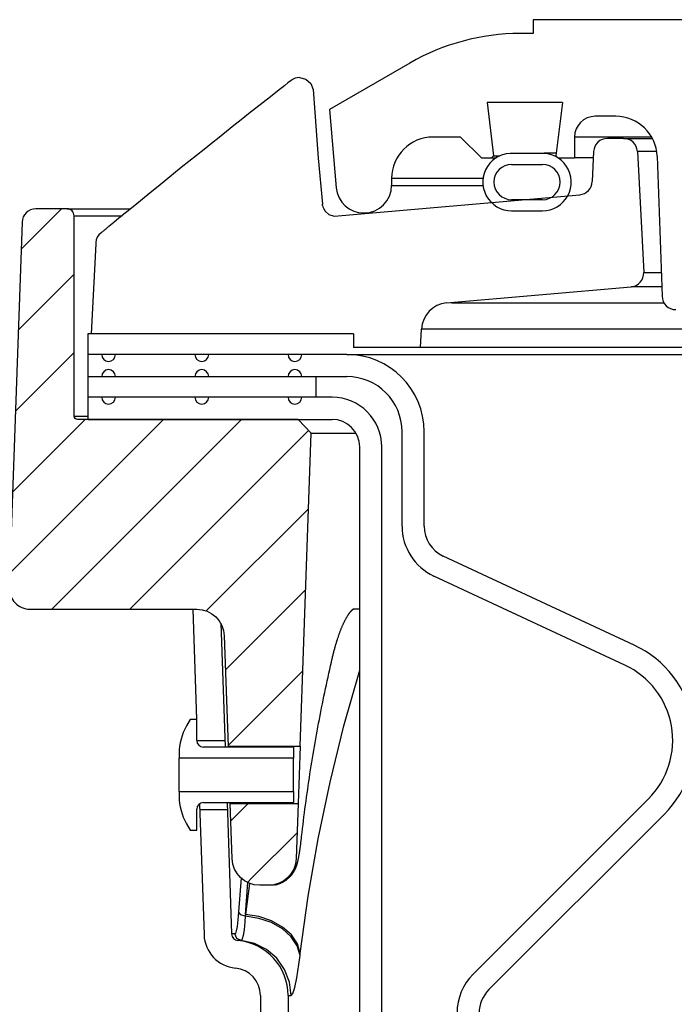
# Model space of a CAD drawing. Extents: x 1529 to 4201, y -422 to 622.
# Tile 234 of 256: x 2142.16 to 2145.12, y 124.48 to 128.93. Entities that reach past the tile are written whole.
import ezdxf

# ---------------------------------------------------------------- set-up
doc = ezdxf.new("R2010")
doc.units = 0
doc.header["$MEASUREMENT"] = 0
doc.layers.add('SPILL-BUCKET', color=1, linetype='CONTINUOUS')
pattern_1 = [(45, (8386.59351, -1173.21427), (-0.176776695, 0.176776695), [])]

msp = doc.modelspace()

# ---------------------------------------------------------------- hatches: boundary and pattern name
at = {"layer": 'SPILL-BUCKET'}
h = msp.add_hatch(dxfattribs=at)
h.set_pattern_fill('ANSI31', scale=2, style=0)
h.set_pattern_definition(pattern_1)
edge = h.paths.add_edge_path()
edge.add_line((2143.42884, 125.64611), (2143.4783, 127.06256))
edge.add_line((2143.4783, 127.06256), (2143.42009, 127.12497))
edge.add_line((2143.42009, 127.12497), (2142.42199, 127.12497))
edge.add_arc((2142.42167, 127.14028), 0.01531, 181.18722, 271.18722, ccw=False)
edge.add_line((2142.40636, 127.13997), (2142.40636, 128.0462))
edge.add_arc((2142.37511, 128.0462), 0.03125, 0, 90)
edge.add_line((2142.37511, 128.07745), (2142.2333, 128.07745))
edge.add_arc((2142.2333, 128.01495), 0.0625, 90, 178.00002)
edge.add_line((2142.17084, 128.01713), (2142.11308, 126.36321))
edge.add_arc((2142.20677, 126.35994), 0.09375, 178.00002, 270)
edge.add_line((2142.20677, 126.26619), (2142.96125, 126.26619))
edge.add_arc((2142.9612, 126.14123), 0.12496, 1.98112, 89.98108, ccw=False)
edge.add_line((2143.08609, 126.14555), (2143.10353, 125.64611))
edge.add_line((2143.10353, 125.64611), (2143.42884, 125.64611))
h = msp.add_hatch(dxfattribs=at)
h.set_pattern_fill('ANSI31', scale=2, style=0)
h.set_pattern_definition(pattern_1)
edge = h.paths.add_edge_path()
edge.add_line((2143.11257, 125.38729), (2143.4198, 125.38729))
edge.add_line((2143.4198, 125.38729), (2143.41108, 125.1376))
edge.add_arc((2143.2862, 125.142), 0.12496, 269.98152, 357.98122, ccw=False)
edge.add_line((2143.28616, 125.01704), (2143.24612, 125.01704))
edge.add_arc((2143.24617, 125.142), 0.12496, 181.98103, 269.98105, ccw=False)
edge.add_line((2143.12128, 125.13768), (2143.11257, 125.38729))

# ---------------------------------------------------------------- linework, layer by layer
at = {"layer": 'SPILL-BUCKET', "linetype": 'Continuous'}
for p, q in [((2148.66771, 128.93312), (2144.48307, 128.93312)), ((2144.48307, 128.93312), (2144.48307, 128.87066)), ((2144.48307, 128.87066), (2144.42458, 128.87066)), ((2143.92492, 128.73678), (2143.56182, 128.52715)), ((2144.61568, 128.55838), (2144.27452, 128.55838)), ((2144.27452, 128.55838), (2144.3041, 128.31745)), ((2144.61568, 128.55838), (2144.58609, 128.31745)), ((2143.56182, 128.52715), (2143.59283, 128.17275)), ((2144.85713, 128.49592), (2144.76413, 128.49592)), ((2144.15517, 128.40223), (2144.03025, 128.40223)), ((2144.15517, 128.40223), (2144.24886, 128.30855)), ((2144.67763, 128.40223), (2144.67044, 128.40223)), ((2144.67044, 128.40223), (2144.67044, 128.30855)), ((2144.69918, 128.40223), (2144.67763, 128.40223)), ((2144.73504, 128.40223), (2144.69918, 128.40223)), ((2145.0194, 128.40223), (2144.73504, 128.40223)), ((2144.24886, 128.30855), (2144.3164, 128.30855)), ((2144.2952, 128.30855), (2144.3041, 128.31745)), ((2144.3041, 128.31745), (2144.31137, 128.31745)), ((2144.31137, 128.31745), (2144.33318, 128.31745)), ((2144.5149, 128.3281), (2144.39628, 128.3281)), ((2144.55309, 128.32853), (2144.53243, 128.32853)), ((2144.58747, 128.32853), (2144.55309, 128.32853)), ((2144.58609, 128.31745), (2144.59499, 128.30855)), ((2144.59499, 128.30855), (2144.67044, 128.30855)), ((2144.67992, 128.30855), (2144.67044, 128.30855)), ((2144.70833, 128.30855), (2144.67992, 128.30855)), ((2144.75557, 128.30855), (2144.70833, 128.30855)), ((2145.04439, 128.31509), (2145.0665, 127.68179)), ((2144.38564, 128.27857), (2144.52554, 128.27857)), ((2143.84288, 128.21486), (2143.84288, 128.18363)), ((2144.52554, 128.11868), (2144.38564, 128.11868)), ((2144.38564, 128.06871), (2144.52554, 128.06871))]:
    msp.add_line(p, q, dxfattribs=at)
at = {"layer": 'SPILL-BUCKET', "color": 1, "linetype": 'Continuous'}
for p, q in [((2143.374, 128.64696), (2143.35977, 128.63582)), ((2143.38824, 128.6581), (2143.374, 128.64696)), ((2143.42673, 128.67139), (2143.45523, 128.66441)), ((2143.45523, 128.66441), (2143.47736, 128.64505)), ((2143.32722, 128.61027), (2143.29471, 128.5847)), ((2143.35977, 128.63582), (2143.32722, 128.61027)), ((2143.47736, 128.64505), (2143.48819, 128.61762)), ((2143.48819, 128.61762), (2143.49508, 128.51517)), ((2143.26189, 128.55884), (2143.2291, 128.53295)), ((2143.29471, 128.5847), (2143.26189, 128.55884)), ((2143.2291, 128.53295), (2143.19598, 128.50675)), ((2143.49508, 128.51517), (2143.5113, 128.30646)), ((2143.1629, 128.48053), (2143.12947, 128.45398)), ((2143.19598, 128.50675), (2143.1629, 128.48053)), ((2143.09608, 128.42742), (2143.06233, 128.40052)), ((2143.12947, 128.45398), (2143.09608, 128.42742)), ((2143.06233, 128.40052), (2143.02862, 128.3736)), ((2144.89223, 128.39599), (2144.81921, 128.39599)), ((2144.89223, 128.39599), (2144.90042, 128.39599)), ((2142.99453, 128.34633), (2142.96048, 128.31903)), ((2143.02862, 128.3736), (2142.99453, 128.34633)), ((2144.75681, 128.33625), (2144.7509, 128.20088)), ((2144.9546, 128.3368), (2144.98326, 127.79)), ((2142.92603, 128.29138), (2142.89162, 128.2637)), ((2142.96048, 128.31903), (2142.92603, 128.29138)), ((2143.5113, 128.30646), (2143.53044, 128.09789)), ((2142.89162, 128.2637), (2142.85667, 128.23553)), ((2142.82175, 128.20734), (2142.78655, 128.17888)), ((2142.85667, 128.23553), (2142.82175, 128.20734)), ((2142.78655, 128.17888), (2142.75139, 128.15039)), ((2142.71595, 128.12162), (2142.68054, 128.09283)), ((2142.75139, 128.15039), (2142.71595, 128.12162)), ((2143.58346, 128.04423), (2144.69395, 128.14138)), ((2142.68054, 128.09283), (2142.64483, 128.06375)), ((2143.531, 128.09248), (2143.53208, 128.08706)), ((2143.53208, 128.08706), (2143.5357, 128.07683)), ((2143.5357, 128.07683), (2143.54175, 128.06676)), ((2143.54175, 128.06676), (2143.55946, 128.05113)), ((2142.60916, 128.03465), (2142.5865, 128.01613)), ((2142.64483, 128.06375), (2142.60916, 128.03465)), ((2143.55946, 128.05113), (2143.58336, 128.04426)), ((2142.54062, 127.97863), (2142.53846, 127.97687)), ((2142.5428, 127.9804), (2142.54062, 127.97863)), ((2142.54504, 127.98222), (2142.5428, 127.9804)), ((2142.54729, 127.98405), (2142.54504, 127.98222)), ((2142.5496, 127.98594), (2142.54729, 127.98405)), ((2142.55193, 127.98784), (2142.5496, 127.98594)), ((2142.55432, 127.98978), (2142.55193, 127.98784)), ((2142.55672, 127.99175), (2142.55432, 127.98978)), ((2142.55919, 127.99376), (2142.55672, 127.99175)), ((2142.56167, 127.99579), (2142.55919, 127.99376)), ((2142.56277, 127.99669), (2142.56167, 127.99579)), ((2142.56387, 127.99759), (2142.56277, 127.99669)), ((2142.5865, 128.01613), (2142.56386, 127.99759)), ((2142.52898, 127.96919), (2142.52754, 127.96803)), ((2142.53043, 127.97036), (2142.52898, 127.96919)), ((2142.53237, 127.97193), (2142.53043, 127.97036)), ((2142.53433, 127.97352), (2142.53237, 127.97193)), ((2142.53638, 127.97519), (2142.53433, 127.97352)), ((2142.53846, 127.97687), (2142.53638, 127.97519)), ((2142.50409, 127.91936), (2142.48444, 127.51221)), ((2142.50417, 127.92027), (2142.50409, 127.91936)), ((2142.50428, 127.92151), (2142.50417, 127.92027)), ((2142.50439, 127.92279), (2142.50428, 127.92151)), ((2142.50446, 127.92368), (2142.50439, 127.92279)), ((2142.50454, 127.92459), (2142.50446, 127.92368)), ((2144.09159, 127.65148), (2144.92633, 127.72451)), ((2143.97334, 127.44975), (2143.97773, 127.53358)), ((2142.4688, 127.51221), (2142.4688, 127.12497)), ((2143.67113, 127.51221), (2142.4688, 127.51221)), ((2143.67113, 127.51221), (2143.67113, 127.44975)), ((2143.97334, 127.44975), (2143.67113, 127.44975)), ((2143.64034, 127.41853), (2142.46882, 127.41853)), ((2142.46882, 127.31859), (2143.64034, 127.31859)), ((2143.57369, 127.22491), (2142.4688, 127.22491)), ((2142.4688, 127.12497), (2143.57369, 127.12497)), ((2143.89017, 126.64189), (2143.89017, 127.06876)), ((2143.99011, 126.64189), (2143.99011, 127.06876)), ((2143.69861, 112.8025), (2143.69861, 127.00006)), ((2143.79854, 112.8025), (2143.79854, 127.00006)), ((2144.94057, 126.10358), (2144.07629, 126.5066)), ((2144.89834, 126.01301), (2144.03406, 126.41603)), ((2142.94299, 126.26619), (2142.96044, 125.76653)), ((2143.07021, 126.20235), (2143.08978, 125.64201)), ((2142.93163, 125.76653), (2142.91513, 125.73796)), ((2142.96161, 125.76653), (2142.93163, 125.76653)), ((2142.96161, 125.67199), (2142.96161, 125.76653)), ((2143.08871, 125.67271), (2143.0887, 125.67284)), ((2143.39881, 125.64201), (2142.99159, 125.64201)), ((2143.10368, 125.64316), (2143.10362, 125.64441)), ((2143.10377, 125.6414), (2143.10368, 125.64316)), ((2143.39881, 125.64201), (2143.39881, 125.59215)), ((2142.88166, 125.61304), (2142.88166, 125.59215)), ((2142.88166, 125.58641), (2142.88166, 125.59215)), ((2143.39881, 125.59215), (2142.88166, 125.59215)), ((2142.88166, 125.57005), (2142.88166, 125.58641)), ((2143.39881, 125.58641), (2143.39881, 125.59215)), ((2143.39881, 125.57005), (2143.39881, 125.58641)), ((2142.88166, 125.54557), (2142.88166, 125.57005)), ((2142.88166, 125.5167), (2142.88166, 125.54557)), ((2143.39881, 125.54557), (2143.39881, 125.57005)), ((2143.39881, 125.5167), (2143.39881, 125.54557)), ((2142.88166, 125.48783), (2142.88166, 125.5167)), ((2142.88166, 125.46335), (2142.88166, 125.48783)), ((2143.39881, 125.48783), (2143.39881, 125.5167)), ((2143.39881, 125.46335), (2143.39881, 125.48783)), ((2142.88166, 125.44699), (2142.88166, 125.46335)), ((2142.88166, 125.44125), (2142.88166, 125.44699)), ((2142.88166, 125.44125), (2143.39881, 125.44125)), ((2142.88166, 125.44125), (2142.88166, 125.42035)), ((2143.39881, 125.44699), (2143.39881, 125.46335)), ((2143.39881, 125.44125), (2143.39881, 125.44699)), ((2143.39881, 125.44125), (2143.39881, 125.39139)), ((2144.21213, 124.61558), (2145.00495, 125.40839)), ((2142.96161, 125.26687), (2142.96161, 125.36141)), ((2142.97375, 125.3855), (2142.99445, 124.79274)), ((2142.99159, 125.39139), (2143.39881, 125.39139)), ((2143.09853, 125.39139), (2143.11928, 124.7971)), ((2143.11251, 125.39065), (2143.11249, 125.39178)), ((2143.11254, 125.3889), (2143.11251, 125.39065)), ((2144.28279, 124.54491), (2145.07561, 125.33773)), ((2142.91513, 125.29544), (2142.93163, 125.26687)), ((2142.93163, 125.26687), (2142.96161, 125.26687)), ((2143.24954, 124.51833), (2143.24954, 123.66564)), ((2143.37445, 124.51833), (2143.37445, 123.66564))]:
    msp.add_line(p, q, dxfattribs=at)
at = {"layer": 'SPILL-BUCKET', "color": 7, "linetype": 'Continuous'}
for p, q in [((2144.89223, 128.39599), (2145.02286, 128.39599)), ((2145.04226, 128.3368), (2144.9546, 128.3368)), ((2144.25667, 128.21486), (2143.84288, 128.21486)), ((2143.84288, 128.18363), (2144.25667, 128.18363)), ((2144.98326, 127.79), (2145.06274, 127.79)), ((2145.06503, 127.72451), (2144.92633, 127.72451)), ((2144.11338, 127.65148), (2145.07587, 127.65148)), ((2145.31394, 127.53358), (2143.97773, 127.53358)), ((2145.43993, 127.44975), (2143.97334, 127.44975)), ((2143.64034, 127.41853), (2145.4874, 127.41853)), ((2143.49937, 127.31859), (2143.49937, 127.22491)), ((2143.64621, 126.23992), (2143.64715, 126.24134)), ((2143.64715, 126.24134), (2143.64806, 126.2427)), ((2143.64806, 126.2427), (2143.64896, 126.24402)), ((2143.64896, 126.24402), (2143.64985, 126.24531)), ((2143.64985, 126.24531), (2143.65074, 126.24656)), ((2143.65074, 126.24656), (2143.65162, 126.24778)), ((2143.65162, 126.24778), (2143.65249, 126.24896)), ((2143.65249, 126.24896), (2143.65334, 126.2501)), ((2143.65334, 126.2501), (2143.65417, 126.2512)), ((2143.65417, 126.2512), (2143.655, 126.25225)), ((2143.655, 126.25225), (2143.6558, 126.25326)), ((2143.6558, 126.25326), (2143.65659, 126.25423)), ((2143.65659, 126.25423), (2143.65736, 126.25517)), ((2143.65736, 126.25517), (2143.65811, 126.25606)), ((2143.65811, 126.25606), (2143.65885, 126.25691)), ((2143.65885, 126.25691), (2143.65957, 126.25773)), ((2143.65957, 126.25773), (2143.66027, 126.2585)), ((2143.66027, 126.2585), (2143.66095, 126.25924)), ((2143.66095, 126.25924), (2143.66161, 126.25994)), ((2143.66161, 126.25994), (2143.66225, 126.26061)), ((2143.66225, 126.26061), (2143.66287, 126.26124)), ((2143.66287, 126.26124), (2143.66347, 126.26183)), ((2143.66347, 126.26183), (2143.66404, 126.26239)), ((2143.66404, 126.26239), (2143.6646, 126.26291)), ((2143.6646, 126.26291), (2143.66513, 126.2634)), ((2143.66513, 126.2634), (2143.66565, 126.26386)), ((2143.66565, 126.26386), (2143.66613, 126.26428)), ((2143.66613, 126.26428), (2143.6666, 126.26468)), ((2143.6666, 126.26468), (2143.66703, 126.26504)), ((2143.66703, 126.26504), (2143.66745, 126.26537)), ((2143.66745, 126.26537), (2143.66784, 126.26567)), ((2143.66784, 126.26567), (2143.6682, 126.26595)), ((2143.6682, 126.26595), (2143.66854, 126.2662)), ((2143.69852, 126.26619), (2143.66824, 126.26619)), ((2143.66854, 126.2662), (2143.66885, 126.26642)), ((2143.68343, 126.26619), (2143.66854, 126.26619)), ((2143.66885, 126.26642), (2143.66913, 126.26661)), ((2143.66913, 126.26661), (2143.66933, 126.26674)), ((2143.66933, 126.26674), (2143.6695, 126.26685)), ((2143.6695, 126.26685), (2143.66964, 126.26694)), ((2143.66964, 126.26694), (2143.66976, 126.26702)), ((2143.66976, 126.26702), (2143.66989, 126.26709)), ((2143.66989, 126.26709), (2143.66998, 126.26714)), ((2143.66998, 126.26714), (2143.67004, 126.26718)), ((2143.67004, 126.26718), (2143.67006, 126.26719)), ((2143.69862, 126.26619), (2143.68343, 126.26619)), ((2143.6221, 126.19432), (2143.62321, 126.1968)), ((2143.62321, 126.1968), (2143.62431, 126.19923)), ((2143.62431, 126.19923), (2143.62541, 126.20162)), ((2143.62541, 126.20162), (2143.62651, 126.20397)), ((2143.62651, 126.20397), (2143.6276, 126.20627)), ((2143.6276, 126.20627), (2143.6287, 126.20853)), ((2143.6287, 126.20853), (2143.62978, 126.21074)), ((2143.62978, 126.21074), (2143.63087, 126.21292)), ((2143.63087, 126.21292), (2143.63195, 126.21504)), ((2143.63195, 126.21504), (2143.63302, 126.21712)), ((2143.63302, 126.21712), (2143.63405, 126.21909)), ((2143.63405, 126.21909), (2143.63507, 126.22101)), ((2143.63507, 126.22101), (2143.63614, 126.22297)), ((2143.63614, 126.22297), (2143.6372, 126.22489)), ((2143.6372, 126.22489), (2143.63825, 126.22676)), ((2143.63825, 126.22676), (2143.63929, 126.22858)), ((2143.63929, 126.22858), (2143.64031, 126.23035)), ((2143.64031, 126.23035), (2143.64133, 126.23208)), ((2143.64133, 126.23208), (2143.64234, 126.23374)), ((2143.64234, 126.23374), (2143.64333, 126.23537)), ((2143.64333, 126.23537), (2143.6443, 126.23693)), ((2143.6443, 126.23693), (2143.64527, 126.23846)), ((2143.64527, 126.23846), (2143.64621, 126.23992)), ((2143.60414, 126.14839), (2143.60526, 126.15159)), ((2143.60526, 126.15159), (2143.60639, 126.15475)), ((2143.60639, 126.15475), (2143.60752, 126.15787)), ((2143.60752, 126.15787), (2143.60864, 126.16095)), ((2143.60864, 126.16095), (2143.60977, 126.16399)), ((2143.60977, 126.16399), (2143.61091, 126.16699)), ((2143.61091, 126.16699), (2143.61204, 126.16994)), ((2143.61204, 126.16994), (2143.61317, 126.17286)), ((2143.61317, 126.17286), (2143.61431, 126.17573)), ((2143.61431, 126.17573), (2143.61544, 126.17856)), ((2143.61544, 126.17856), (2143.61655, 126.18128)), ((2143.61655, 126.18128), (2143.61765, 126.18396)), ((2143.61765, 126.18396), (2143.61877, 126.18662)), ((2143.61877, 126.18662), (2143.61988, 126.18923)), ((2143.61988, 126.18923), (2143.62099, 126.19179)), ((2143.62099, 126.19179), (2143.6221, 126.19432)), ((2143.59085, 126.10672), (2143.59194, 126.11042)), ((2143.59194, 126.11042), (2143.59304, 126.11409)), ((2143.59304, 126.11409), (2143.59414, 126.1177)), ((2143.59414, 126.1177), (2143.59524, 126.12128)), ((2143.59524, 126.12128), (2143.59745, 126.1283)), ((2143.59745, 126.1283), (2143.59856, 126.13175)), ((2143.59856, 126.13175), (2143.59967, 126.13516)), ((2143.59967, 126.13516), (2143.60079, 126.13853)), ((2143.60079, 126.13853), (2143.6019, 126.14186)), ((2143.6019, 126.14186), (2143.60302, 126.14514)), ((2143.60302, 126.14514), (2143.60414, 126.14839)), ((2143.578, 126.05911), (2143.57903, 126.06324)), ((2143.57903, 126.06324), (2143.58007, 126.06733)), ((2143.58007, 126.06733), (2143.58114, 126.07149)), ((2143.58114, 126.07149), (2143.58222, 126.07561)), ((2143.58222, 126.07561), (2143.58329, 126.07964)), ((2143.58329, 126.07964), (2143.58436, 126.08364)), ((2143.58436, 126.08364), (2143.58543, 126.08759)), ((2143.58543, 126.08759), (2143.58651, 126.0915)), ((2143.58651, 126.0915), (2143.58759, 126.09537)), ((2143.58759, 126.09537), (2143.58867, 126.0992)), ((2143.58867, 126.0992), (2143.58976, 126.10298)), ((2143.58976, 126.10298), (2143.59085, 126.10672)), ((2143.56661, 126.01044), (2143.57035, 126.02686)), ((2143.57035, 126.02686), (2143.57114, 126.03033)), ((2143.57114, 126.03033), (2143.57194, 126.0338)), ((2143.57195, 126.0338), (2143.5729, 126.0379)), ((2143.5729, 126.0379), (2143.57385, 126.04198)), ((2143.57385, 126.04198), (2143.57488, 126.04634)), ((2143.57488, 126.04634), (2143.57592, 126.05065)), ((2143.57592, 126.05065), (2143.57696, 126.0549)), ((2143.57696, 126.0549), (2143.578, 126.05911)), ((2143.55521, 125.95929), (2143.55904, 125.97665)), ((2143.55904, 125.97665), (2143.5629, 125.99401)), ((2143.5629, 125.99401), (2143.56661, 126.01044)), ((2143.62718, 125.73807), (2143.6986, 125.99007)), ((2143.54769, 125.92452), (2143.55143, 125.9419)), ((2143.55143, 125.9419), (2143.55521, 125.95929)), ((2143.53674, 125.87227), (2143.54035, 125.8897)), ((2143.54035, 125.8897), (2143.544, 125.90711)), ((2143.544, 125.90711), (2143.54769, 125.92452)), ((2143.52965, 125.83738), (2143.53317, 125.85483)), ((2143.53317, 125.85483), (2143.53674, 125.87227)), ((2143.51935, 125.78497), (2143.52274, 125.80245)), ((2143.52274, 125.80245), (2143.52617, 125.81992)), ((2143.52617, 125.81992), (2143.52965, 125.83738)), ((2143.51269, 125.74998), (2143.516, 125.76748)), ((2143.516, 125.76748), (2143.51935, 125.78497)), ((2143.50304, 125.6974), (2143.50621, 125.71494)), ((2143.50621, 125.71494), (2143.50943, 125.73246)), ((2143.50943, 125.73246), (2143.51269, 125.74998)), ((2143.56449, 125.48359), (2143.62718, 125.73807)), ((2143.49378, 125.64475), (2143.49682, 125.66231)), ((2143.49682, 125.66231), (2143.49991, 125.67986)), ((2143.49991, 125.67986), (2143.50304, 125.6974)), ((2143.48782, 125.6096), (2143.49078, 125.62717)), ((2143.49078, 125.62717), (2143.49378, 125.64475)), ((2143.47922, 125.5568), (2143.48205, 125.57441)), ((2143.48205, 125.57441), (2143.48491, 125.592)), ((2143.48491, 125.592), (2143.48782, 125.6096)), ((2143.47371, 125.52155), (2143.47644, 125.53918)), ((2143.47644, 125.53918), (2143.47922, 125.5568)), ((2143.46577, 125.46863), (2143.46837, 125.48628)), ((2143.46837, 125.48628), (2143.47102, 125.50392)), ((2143.47102, 125.50392), (2143.47371, 125.52155)), ((2143.51062, 125.22696), (2143.56449, 125.48359)), ((2143.46069, 125.4333), (2143.46321, 125.45097)), ((2143.46321, 125.45097), (2143.46577, 125.46863)), ((2143.45341, 125.38025), (2143.45579, 125.39795)), ((2143.45579, 125.39795), (2143.45822, 125.41563)), ((2143.45822, 125.41563), (2143.46069, 125.4333)), ((2143.44878, 125.34485), (2143.45107, 125.36256)), ((2143.45107, 125.36256), (2143.45341, 125.38025)), ((2143.44217, 125.2917), (2143.44433, 125.30942)), ((2143.44433, 125.30942), (2143.44653, 125.32714)), ((2143.44653, 125.32714), (2143.44878, 125.34485)), ((2143.43798, 125.25623), (2143.44005, 125.27396)), ((2143.44005, 125.27396), (2143.44217, 125.2917)), ((2143.43296, 125.21315), (2143.43332, 125.21605)), ((2143.43332, 125.21605), (2143.43367, 125.21898)), ((2143.43367, 125.21898), (2143.43403, 125.22195)), ((2143.43403, 125.22195), (2143.43439, 125.22494)), ((2143.43439, 125.22494), (2143.43475, 125.22798)), ((2143.43475, 125.22798), (2143.4351, 125.23104)), ((2143.4351, 125.23104), (2143.43545, 125.23405)), ((2143.43545, 125.23405), (2143.4358, 125.23712)), ((2143.4358, 125.23712), (2143.43583, 125.23742)), ((2143.43583, 125.23742), (2143.43587, 125.23772)), ((2143.43587, 125.23771), (2143.43692, 125.24697)), ((2143.43692, 125.24697), (2143.43798, 125.25623)), ((2143.46564, 124.96849), (2143.51062, 125.22696)), ((2143.42711, 125.1706), (2143.42749, 125.17309)), ((2143.42749, 125.17309), (2143.42787, 125.17561)), ((2143.42787, 125.17561), (2143.42824, 125.17812)), ((2143.42824, 125.17812), (2143.42861, 125.18067)), ((2143.42861, 125.18067), (2143.42898, 125.18321)), ((2143.42898, 125.18321), (2143.42934, 125.18579)), ((2143.42934, 125.18579), (2143.42971, 125.18839)), ((2143.42971, 125.18839), (2143.43007, 125.19103)), ((2143.43007, 125.19103), (2143.43043, 125.19369)), ((2143.43043, 125.19369), (2143.4308, 125.19639)), ((2143.4308, 125.19639), (2143.43116, 125.1991)), ((2143.43116, 125.1991), (2143.43152, 125.20186)), ((2143.43152, 125.20186), (2143.43188, 125.20463)), ((2143.43188, 125.20463), (2143.43224, 125.20744)), ((2143.43224, 125.20744), (2143.4326, 125.21028)), ((2143.4326, 125.21028), (2143.43296, 125.21315)), ((2143.41873, 125.12564), (2143.41931, 125.12809)), ((2143.41931, 125.12809), (2143.41986, 125.13054)), ((2143.41986, 125.13054), (2143.42051, 125.13353)), ((2143.42051, 125.13353), (2143.42114, 125.13655)), ((2143.42114, 125.13655), (2143.42165, 125.13908)), ((2143.42165, 125.13908), (2143.42215, 125.14163)), ((2143.42215, 125.14163), (2143.42261, 125.14401)), ((2143.42261, 125.14401), (2143.42306, 125.14643)), ((2143.42306, 125.14643), (2143.42346, 125.14863)), ((2143.42346, 125.14863), (2143.42386, 125.15087)), ((2143.42386, 125.15087), (2143.42428, 125.15325)), ((2143.42428, 125.15325), (2143.4247, 125.15567)), ((2143.4247, 125.15567), (2143.42511, 125.15815)), ((2143.42511, 125.15815), (2143.42553, 125.16067)), ((2143.42553, 125.16067), (2143.42593, 125.16313)), ((2143.42593, 125.16313), (2143.42633, 125.16563)), ((2143.42633, 125.16563), (2143.42672, 125.1681)), ((2143.42672, 125.1681), (2143.42711, 125.1706)), ((2143.4023, 125.08174), (2143.40302, 125.08304)), ((2143.40302, 125.08304), (2143.40373, 125.08433)), ((2143.40373, 125.08433), (2143.4044, 125.08561)), ((2143.4044, 125.08561), (2143.40506, 125.08686)), ((2143.40506, 125.08686), (2143.40568, 125.08811)), ((2143.40568, 125.08811), (2143.40629, 125.08934)), ((2143.40629, 125.08934), (2143.40687, 125.09056)), ((2143.40687, 125.09056), (2143.40743, 125.09176)), ((2143.40743, 125.09176), (2143.40798, 125.09295)), ((2143.40798, 125.09295), (2143.4085, 125.09413)), ((2143.4085, 125.09413), (2143.40902, 125.09531)), ((2143.40902, 125.09531), (2143.4095, 125.09646)), ((2143.4095, 125.09646), (2143.40999, 125.09763)), ((2143.40999, 125.09763), (2143.41045, 125.09877)), ((2143.41045, 125.09877), (2143.41091, 125.09993)), ((2143.41091, 125.09993), (2143.41135, 125.10107)), ((2143.41135, 125.10107), (2143.41178, 125.10223)), ((2143.41178, 125.10223), (2143.4122, 125.10337)), ((2143.4122, 125.10337), (2143.41262, 125.10454)), ((2143.41262, 125.10454), (2143.41302, 125.10569)), ((2143.41302, 125.10569), (2143.41343, 125.10688)), ((2143.41343, 125.10688), (2143.41382, 125.10805)), ((2143.41382, 125.10805), (2143.41422, 125.10928)), ((2143.41422, 125.10928), (2143.4146, 125.11049)), ((2143.4146, 125.11049), (2143.415, 125.11178)), ((2143.415, 125.11178), (2143.41538, 125.11304)), ((2143.41538, 125.11304), (2143.41579, 125.11441)), ((2143.41579, 125.11441), (2143.41617, 125.11575)), ((2143.41617, 125.11575), (2143.41658, 125.11724)), ((2143.41658, 125.11724), (2143.41698, 125.11869)), ((2143.41698, 125.11869), (2143.41738, 125.1202)), ((2143.41738, 125.1202), (2143.41776, 125.1217)), ((2143.41776, 125.1217), (2143.41826, 125.12368)), ((2143.41826, 125.12368), (2143.41873, 125.12564)), ((2143.162, 125.05036), (2143.15012, 124.89772)), ((2143.35982, 125.03679), (2143.36168, 125.03801)), ((2143.36168, 125.03801), (2143.36353, 125.03925)), ((2143.36353, 125.03925), (2143.36535, 125.04053)), ((2143.36535, 125.04053), (2143.36715, 125.04184)), ((2143.36715, 125.04184), (2143.36889, 125.04316)), ((2143.36889, 125.04316), (2143.37061, 125.0445)), ((2143.37061, 125.0445), (2143.37229, 125.04586)), ((2143.37229, 125.04586), (2143.37394, 125.04725)), ((2143.37394, 125.04725), (2143.37555, 125.04865)), ((2143.37555, 125.04865), (2143.37713, 125.05007)), ((2143.37713, 125.05007), (2143.37868, 125.05151)), ((2143.37868, 125.05151), (2143.38019, 125.05296)), ((2143.38019, 125.05296), (2143.38166, 125.05442)), ((2143.38166, 125.05442), (2143.38309, 125.0559)), ((2143.38309, 125.0559), (2143.38449, 125.05737)), ((2143.38449, 125.05737), (2143.38585, 125.05886)), ((2143.38585, 125.05886), (2143.38716, 125.06034)), ((2143.38716, 125.06034), (2143.38845, 125.06183)), ((2143.38845, 125.06183), (2143.38968, 125.06332)), ((2143.38968, 125.06332), (2143.39088, 125.06481)), ((2143.39088, 125.06481), (2143.39204, 125.06628)), ((2143.39204, 125.06628), (2143.39316, 125.06776)), ((2143.39316, 125.06776), (2143.39423, 125.06921)), ((2143.39423, 125.06921), (2143.39528, 125.07067)), ((2143.39528, 125.07067), (2143.39628, 125.0721)), ((2143.39628, 125.0721), (2143.39725, 125.07353)), ((2143.39725, 125.07353), (2143.39817, 125.07493)), ((2143.39817, 125.07493), (2143.39906, 125.07633)), ((2143.39906, 125.07633), (2143.39992, 125.0777)), ((2143.39992, 125.0777), (2143.40074, 125.07907)), ((2143.40074, 125.07907), (2143.40153, 125.0804)), ((2143.40153, 125.0804), (2143.4023, 125.08174)), ((2143.18171, 124.88519), (2143.19222, 125.02927)), ((2143.20068, 125.02561), (2143.18171, 124.88519)), ((2143.2922, 125.01704), (2143.28773, 125.01704)), ((2143.31407, 125.01896), (2143.3177, 125.01966)), ((2143.3177, 125.01966), (2143.31998, 125.02015)), ((2143.31998, 125.02015), (2143.32224, 125.02069)), ((2143.32224, 125.02069), (2143.32448, 125.02126)), ((2143.32448, 125.02126), (2143.32672, 125.02188)), ((2143.32672, 125.02188), (2143.32893, 125.02254)), ((2143.32893, 125.02254), (2143.33114, 125.02323)), ((2143.33114, 125.02323), (2143.33332, 125.02396)), ((2143.33332, 125.02396), (2143.33549, 125.02474)), ((2143.33549, 125.02474), (2143.33763, 125.02555)), ((2143.33763, 125.02555), (2143.33976, 125.0264)), ((2143.33976, 125.0264), (2143.34187, 125.02728)), ((2143.34187, 125.02728), (2143.34396, 125.0282)), ((2143.34396, 125.0282), (2143.34602, 125.02916)), ((2143.34602, 125.02916), (2143.34807, 125.03015)), ((2143.34807, 125.03015), (2143.35008, 125.03117)), ((2143.35008, 125.03117), (2143.35208, 125.03223)), ((2143.35208, 125.03223), (2143.35405, 125.03333)), ((2143.35405, 125.03333), (2143.356, 125.03445)), ((2143.356, 125.03445), (2143.35792, 125.0356)), ((2143.35792, 125.0356), (2143.35982, 125.03679)), ((2143.4296, 124.70853), (2143.46564, 124.96849)), ((2143.1473, 124.86081), (2143.1439, 124.83096)), ((2143.15012, 124.89772), (2143.1473, 124.86081)), ((2143.16015, 124.88315), (2143.15012, 124.89772)), ((2143.18112, 124.87673), (2143.16015, 124.88315)), ((2143.18112, 124.87673), (2143.17905, 124.85147)), ((2143.18171, 124.88519), (2143.18112, 124.87673)), ((2143.24194, 124.86751), (2143.18112, 124.87673)), ((2143.24258, 124.87601), (2143.18171, 124.88519)), ((2143.29905, 124.84813), (2143.24194, 124.86751)), ((2143.29976, 124.85665), (2143.24258, 124.87601)), ((2143.1439, 124.83096), (2143.14032, 124.81061)), ((2143.17522, 124.81621), (2143.17097, 124.78935)), ((2143.17905, 124.85147), (2143.17522, 124.81621)), ((2143.34897, 124.81978), (2143.29905, 124.84813)), ((2143.34976, 124.82829), (2143.29976, 124.85665)), ((2143.38867, 124.78416), (2143.34897, 124.81978)), ((2143.38955, 124.79266), (2143.34976, 124.82829)), ((2143.12298, 124.7971), (2143.11928, 124.7971)), ((2143.13408, 124.7971), (2143.12298, 124.7971)), ((2143.13529, 124.79762), (2143.13408, 124.7971)), ((2143.14257, 124.77675), (2143.13408, 124.7971)), ((2143.13652, 124.79919), (2143.13529, 124.79762)), ((2143.14032, 124.81061), (2143.13652, 124.79919)), ((2143.16236, 124.76709), (2143.14257, 124.77675)), ((2143.16751, 124.77527), (2143.16403, 124.768)), ((2143.17097, 124.78935), (2143.16751, 124.77527)), ((2143.41576, 124.74343), (2143.38867, 124.78416)), ((2143.41672, 124.75191), (2143.38955, 124.79266)), ((2143.15131, 124.76709), (2143.14762, 124.76709)), ((2143.16236, 124.76709), (2143.15131, 124.76709)), ((2143.16403, 124.768), (2143.16236, 124.76709)), ((2143.22223, 124.75397), (2143.16236, 124.76709)), ((2143.2771, 124.7266), (2143.22223, 124.75397)), ((2143.32364, 124.68666), (2143.2771, 124.7266)), ((2143.42858, 124.70008), (2143.41576, 124.74343)), ((2143.4296, 124.70853), (2143.41672, 124.75191)), ((2143.35906, 124.63654), (2143.32364, 124.68666)), ((2143.42316, 124.65812), (2143.42858, 124.70008)), ((2143.42858, 124.70008), (2143.4296, 124.70853)), ((2143.41369, 124.59826), (2143.42316, 124.65812)), ((2143.3812, 124.57927), (2143.35906, 124.63654)), ((2143.40466, 124.55515), (2143.41369, 124.59826)), ((2143.38873, 124.51833), (2143.3812, 124.57927)), ((2143.39599, 124.52738), (2143.40466, 124.55515)), ((2143.37445, 124.51833), (2143.37802, 124.51833)), ((2143.37802, 124.51833), (2143.38873, 124.51833)), ((2143.38873, 124.51833), (2143.38877, 124.51833)), ((2143.38877, 124.51833), (2143.39599, 124.52738))]:
    msp.add_line(p, q, dxfattribs=at)
at = {"layer": 'SPILL-BUCKET', "color": 7}
for p, q in [((2142.37511, 128.07745), (2142.66165, 128.07745)), ((2142.40636, 128.0462), (2142.62332, 128.0462)), ((2142.40636, 127.13997), (2142.4688, 127.13997)), ((2143.4783, 127.06256), (2143.68185, 127.06256)), ((2142.96161, 125.67284), (2143.0887, 125.67284)), ((2142.97462, 125.36056), (2143.09961, 125.36056))]:
    msp.add_line(p, q, dxfattribs=at)
at = {"layer": 'SPILL-BUCKET', "color": 1}
msp.add_line((2143.531, 128.09248), (2143.53044, 128.09789), dxfattribs=at)
at = {"layer": 'SPILL-BUCKET', "color": 2, "linetype": 'Continuous'}
msp.add_line((2143.42884, 125.64611), (2143.4198, 125.38729), dxfattribs=at)
for points in [[(2143.42884, 125.64611), (2143.4783, 127.06256), (2143.42009, 127.12497), (2142.42199, 127.12497, -0.4142136), (2142.40636, 127.13997), (2142.40636, 128.0462, 0.4142136), (2142.37511, 128.07745), (2142.2333, 128.07745, 0.4040263), (2142.17084, 128.01713), (2142.11308, 126.36321, 0.4244747), (2142.20677, 126.26619), (2142.96125, 126.26619, -0.404026), (2143.08609, 126.14555), (2143.10353, 125.64611), (2143.42884, 125.64611)], [(2143.11257, 125.38729), (2143.4198, 125.38729), (2143.41108, 125.1376, -0.4040247), (2143.28616, 125.01704), (2143.24612, 125.01704, -0.4040263), (2143.12128, 125.13768), (2143.11257, 125.38729)]]:
    msp.add_lwpolyline(points, format="xyb", dxfattribs=at)
at = {"layer": 'SPILL-BUCKET', "color": 7}
msp.add_lwpolyline([(2143.31407, 125.01896), (2143.30858, 125.01808), (2143.30205, 125.01729), (2143.2922, 125.01704)], dxfattribs=at)
at = {"layer": 'SPILL-BUCKET', "linetype": 'Continuous'}
for centre, radius, start, end in [((2144.42458, 127.87134), 0.99932, 90, 120), ((2144.76413, 128.40223), 0.09369, 90, 180), ((2144.85713, 128.30855), 0.18737, 2, 90), ((2144.03025, 128.21486), 0.18737, 90, 180), ((2144.38564, 128.19862), 0.12991, 85.29948, 270), ((2144.52554, 128.19862), 0.12991, 270, 94.70052), ((2144.38564, 128.19862), 0.07995, 90, 270), ((2144.52554, 128.19862), 0.07995, 270, 90), ((2143.71727, 128.18363), 0.12491, 185, 270), ((2143.71797, 128.18363), 0.12491, 270, 0), ((2145.12892, 127.68397), 0.06246, 182, 270)]:
    msp.add_arc(centre, radius, start, end, dxfattribs=at)
at = {"layer": 'SPILL-BUCKET', "color": 1, "linetype": 'Continuous'}
for centre, radius, start, end in [((2143.42672, 128.60893), 0.06246, 90, 128.05538), ((2144.81921, 128.33353), 0.06246, 90, 177.5), ((2144.89223, 128.33353), 0.06246, 3, 90), ((2144.6885, 128.2036), 0.06246, 275, 357.5), ((2142.56678, 127.91944), 0.06246, 128.92919, 175.28296), ((2144.92089, 127.78673), 0.06246, 275, 3), ((2144.10247, 127.52704), 0.12491, 95, 177), ((2143.64034, 127.06876), 0.34976, 0, 90), ((2143.64034, 127.06876), 0.24983, 0, 90), ((2143.57369, 127.00006), 0.22485, 0, 90), ((2143.57369, 127.00006), 0.12491, 0, 90), ((2144.13938, 126.64189), 0.24921, 180, 245), ((2144.13938, 126.64189), 0.14927, 180, 245), ((2144.73996, 125.67338), 0.47468, 315, 65), ((2144.73996, 125.67338), 0.37474, 315, 65), ((2143.13149, 125.61304), 0.24983, 150, 180), ((2142.99159, 125.67199), 0.02998, 180, 270), ((2143.13149, 125.42035), 0.24983, 180, 210), ((2142.99159, 125.36141), 0.02998, 90, 180), ((2143.15049, 124.79819), 0.15614, 182, 264.71849), ((2143.15049, 124.79819), 0.03123, 182, 264.71849), ((2143.12462, 124.51833), 0.24983, 0, 84.71849), ((2143.12462, 124.51833), 0.12491, 0, 84.71849), ((2144.38878, 124.43892), 0.24983, 135, 180), ((2144.38878, 124.43892), 0.1499, 135, 180)]:
    msp.add_arc(centre, radius, start, end, dxfattribs=at)
at = {"layer": 'SPILL-BUCKET', "color": 7, "linetype": 'Continuous'}
for centre, start, end in [((2142.56251, 127.41853), 180, 0), ((2142.98409, 127.41853), 180, 0), ((2143.40568, 127.41853), 180, 0), ((2142.56251, 127.31859), 0, 180), ((2142.98409, 127.31859), 0, 180), ((2143.40568, 127.31859), 0, 180), ((2142.56251, 127.22491), 180, 0), ((2142.98409, 127.22491), 180, 0), ((2143.40568, 127.22491), 180, 0)]:
    msp.add_arc(centre, 0.03123, start, end, dxfattribs=at)

doc.saveas('drawing.dxf')
